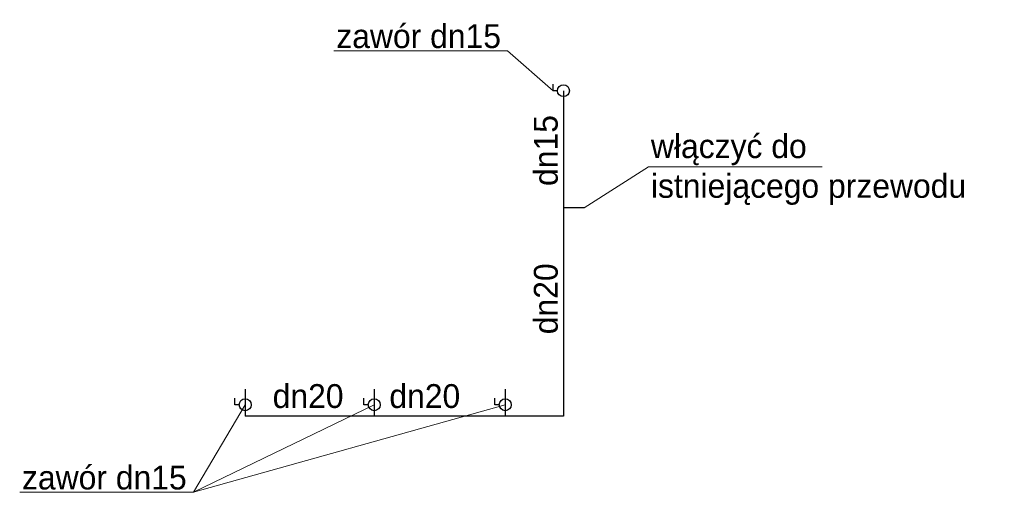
# Model space of a CAD drawing. Header units: millimetres. Extents: x 140532 to 182405, y -11883 to 1516.
# Tile 23 of 23: x 181909 to 182405, y -10192 to -9954. Entities that reach past the tile are written whole.
import ezdxf

# ---------------------------------------------------------------- set-up
doc = ezdxf.new("R2010")
doc.units = ezdxf.units.MM
doc.layers.add('co GAZ', color=40, linetype='Continuous', lineweight=30)
doc.layers.add('san opis', color=7, linetype='Continuous', lineweight=0)

# ---------------------------------------------------------------- blocks, each defined once
blk = doc.blocks.new('G$CFBEFD886')
at = {"layer": 'san opis', "lineweight": 30}
for p, q in [((6, 3.31), (8.23, 3.31)), ((8.23, 3.31), (8.23, 0))]:
    blk.add_line(p, q, dxfattribs=at)
blk.add_circle((3, 3.31), 3, dxfattribs=at)

msp = doc.modelspace()

# ---------------------------------------------------------------- linework, layer by layer
at = {"layer": 'co GAZ'}
for p, q in [((182183.26, -9989.47), (182183.26, -10153.37)), ((182193.76, -10048.38), (182183.26, -10048.38)), ((182022.94, -10139.77), (182022.94, -10153.37)), ((182087.94, -10139.77), (182087.94, -10153.37)), ((182153.94, -10139.77), (182153.94, -10153.37)), ((182183.26, -10153.37), (182022.94, -10153.37))]:
    msp.add_line(p, q, dxfattribs=at)
at = {"layer": 'san opis'}
for p, q in [((182067.67, -9969.44), (182155.15, -9969.44)), ((182155.15, -9969.44), (182178.04, -9989.47)), ((182193.76, -10048.38), (182226.15, -10027.79)), ((182226.15, -10027.79), (182313.63, -10027.79)), ((181996.84, -10191.61), (182022.94, -10147.54)), ((181996.84, -10191.61), (182087.94, -10147.54)), ((181996.84, -10191.61), (182153.94, -10147.54)), ((181909.36, -10191.61), (181996.84, -10191.61))]:
    msp.add_line(p, q, dxfattribs=at)

# ---------------------------------------------------------------- block references
at = {"layer": 'san opis', "rotation": 180}
for p in [(182186.26, -9986.16), (182025.94, -10144.22), (182090.94, -10144.22), (182156.94, -10144.22)]:
    msp.add_blockref('G$CFBEFD886', p, dxfattribs=at)

# ---------------------------------------------------------------- texts
at = {"layer": 'san opis', "char_height": 12, "width": 407.2987, "attachment_point": 1}
for s, insert in [('\\A1;zawór dn15', (182068.83, -9956.02)), ('\\A1;włączyć do \\Pistniejącego przewodu', (182227.31, -10011.39)), ('\\A1;dn20', (182036.78, -10137.18)), ('\\A1;dn20', (182095.56, -10137.18)), ('\\A1;zawór dn15', (181910.52, -10178.19))]:
    msp.add_mtext(s, dxfattribs=dict(at, insert=insert))
at = {"layer": 'san opis', "char_height": 12, "width": 407.2987, "attachment_point": 1, "rotation": 90}
for s, insert in [('\\A1;dn15', (182168.35, -10037.44)), ('\\A1;dn20', (182168.35, -10112.07))]:
    msp.add_mtext(s, dxfattribs=dict(at, insert=insert))

doc.saveas('drawing.dxf')
